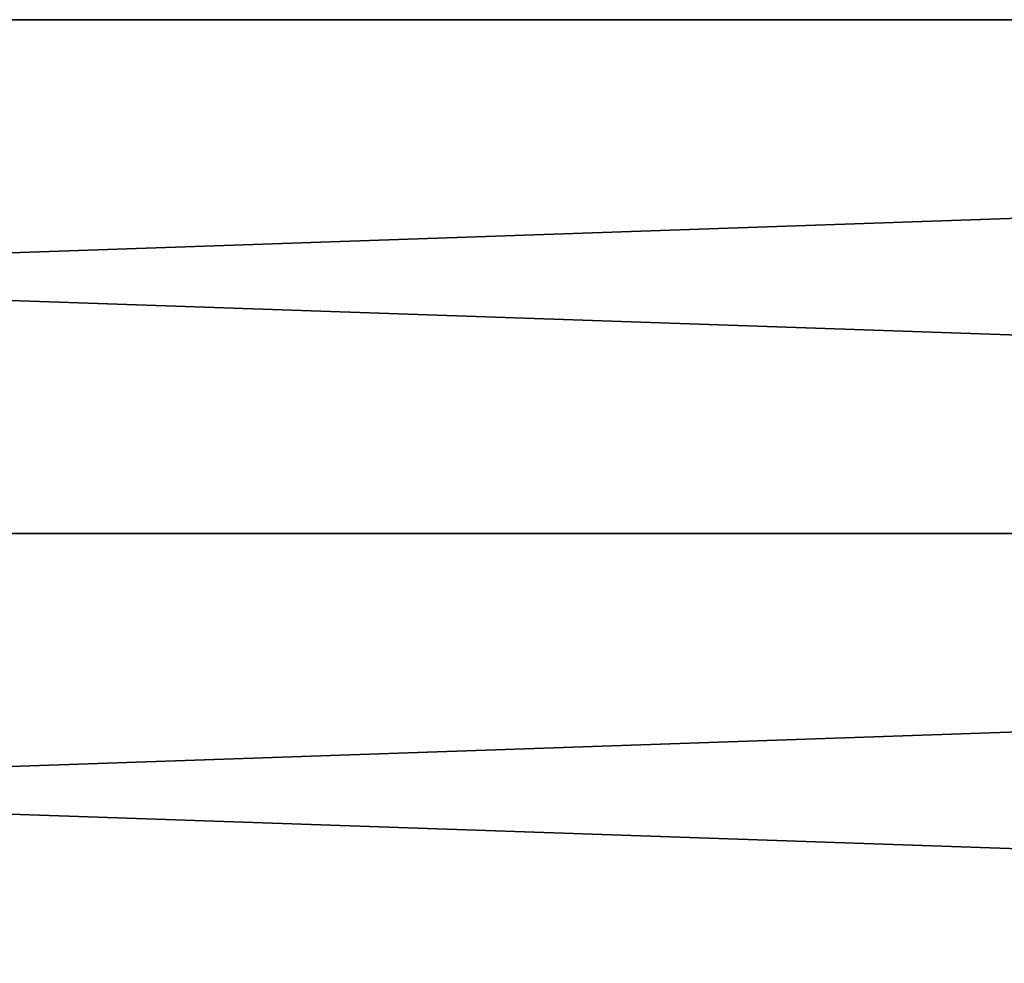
# Model space of a CAD drawing. Extents: x -200 to 200, y -702 to 625.
# Tile 201 of 256: x 15 to 36, y -515 to -495. Entities that reach past the tile are written whole.
import ezdxf

# ---------------------------------------------------------------- set-up
doc = ezdxf.new("R2010")
doc.units = 0
doc.header["$LTSCALE"] = 4.479492
doc.layers.add('869', color=7, linetype='CONTINUOUS')
doc.layers.add('870', color=7, linetype='CONTINUOUS')

msp = doc.modelspace()

# ---------------------------------------------------------------- linework, layer by layer
at = {"layer": '869', "color": 7, "linetype": 'CONTINUOUS'}
for points in [[(160, -495), (-160, -495), (-160, -506, 11), (160, -495)], [(160, -506, 11), (160, -495), (-160, -506, 11), (160, -506, 11)], [(160, -506, -11), (-160, -506, -11), (-160, -495), (160, -506, -11)], [(160, -495), (160, -506, -11), (-160, -495), (160, -495)]]:
    msp.add_3dface(points, dxfattribs=at)
at = {"layer": '870', "color": 7, "linetype": 'CONTINUOUS'}
for points in [[(160, -517), (160, -506, 11), (-160, -517), (160, -517)], [(-160, -506, -11), (160, -517), (-160, -517), (-160, -506, -11)], [(160, -506, 11), (-160, -506, 11), (-160, -517), (160, -506, 11)], [(160, -506, -11), (160, -517), (-160, -506, -11), (160, -506, -11)]]:
    msp.add_3dface(points, dxfattribs=at)

doc.saveas('drawing.dxf')
